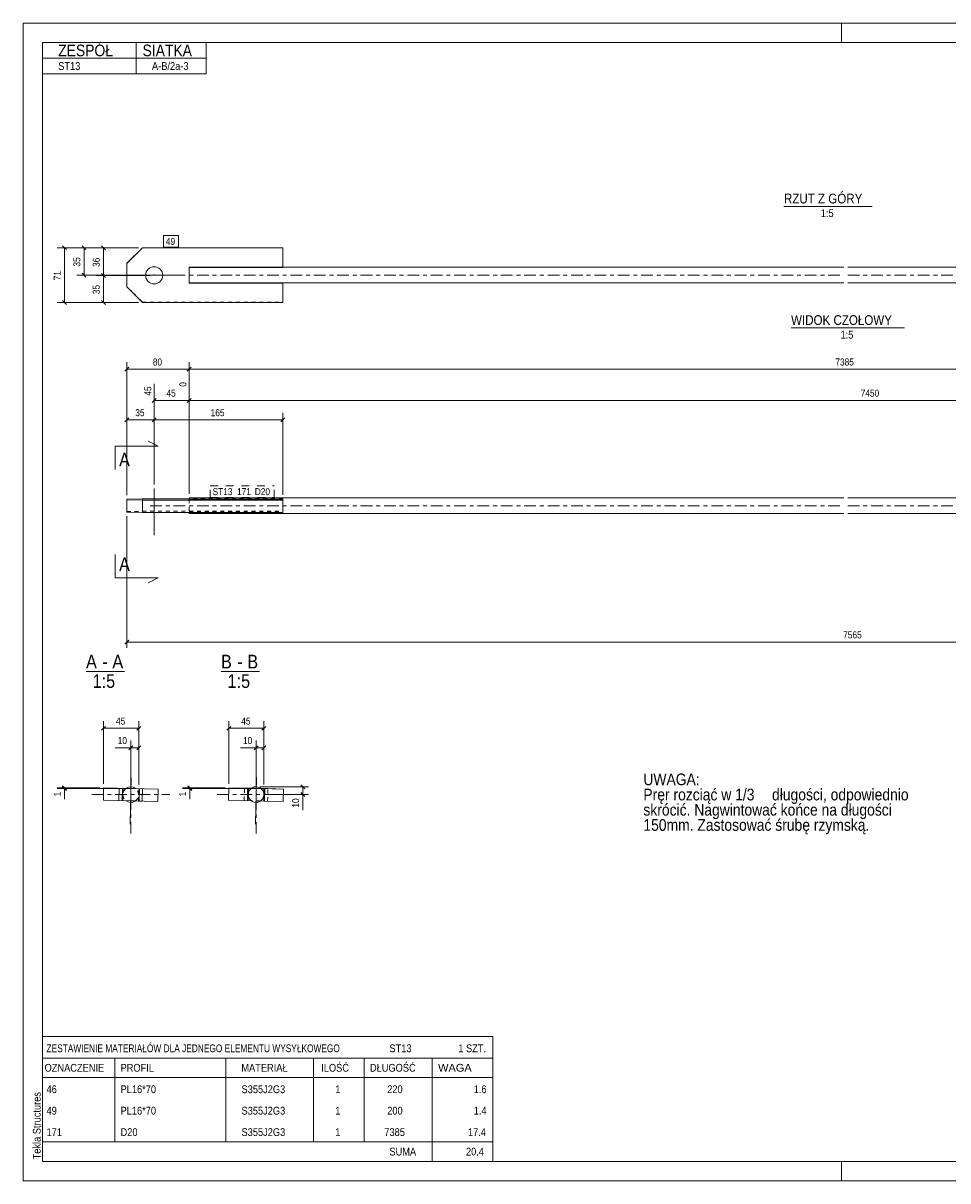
# Model space of a CAD drawing. Header units: millimetres. Extents: x 0 to 420, y 0 to 297.
# Tile 1 of 2: x 0 to 237, y 0 to 297. Entities that reach past the tile are written whole.
import ezdxf

# ---------------------------------------------------------------- set-up
doc = ezdxf.new("R2010")
doc.units = ezdxf.units.MM
for name, pattern in [('XKITLINE00', [0]), ('XKITLINE01', [4, 1, -1, 1, -1]), ('XKITLINE02', [4, 2, -2]), ('XKITLINE03', [6, 3, -1, 1, -1])]:
    doc.linetypes.add(name, pattern=pattern)
for name, color, linetype, lineweight in [('Arkusz rysunku', 3, 'Continuous', 0), ('Element', 2, 'Continuous', 0), ('Inny typ obiektu', 7, 'Continuous', 0), ('Przekrój', 7, 'Continuous', 0), ('Tekst', 7, 'Continuous', 0), ('Wymiar', 4, 'Continuous', 0), ('Znak elementu', 2, 'Continuous', 0), ('Śruba', 3, 'Continuous', 0)]:
    doc.layers.add(name, color=color, linetype=linetype, lineweight=lineweight)
doc.styles.add('ARIAL', font='ARIAL.TTF')

msp = doc.modelspace()

# ---------------------------------------------------------------- linework, layer by layer
at = {"layer": 'Arkusz rysunku', "linetype": 'XKITLINE00', "lineweight": 0}
for p, q in [((420, 297), (0, 297)), ((0, 297), (0, 0)), ((0, 292), (0, 297)), ((5, 297), (0, 297)), ((210, 292), (210, 297)), ((415, 292), (5, 292)), ((5, 292), (5, 5)), ((0, 0), (0, 5)), ((5, 5), (415, 5)), ((210, 0), (210, 5)), ((0, 0), (420, 0))]:
    msp.add_line(p, q, dxfattribs=at)
at = {"layer": 'Element', "linetype": 'XKITLINE00', "lineweight": 0}
for p, q in [((30.62, 239.4), (26.62, 235.4)), ((26.62, 235.32), (30.62, 239.32)), ((30.62, 239.32), (30.62, 239.4)), ((66.62, 239.4), (30.62, 239.4)), ((66.62, 239.32), (30.62, 239.32)), ((66.62, 234.32), (66.62, 239.4)), ((26.62, 235.4), (26.62, 229.33)), ((42.62, 234.32), (66.62, 234.32)), ((42.62, 234.32), (42.62, 233.47)), ((42.62, 231.36), (42.62, 233.47)), ((210.62, 234.36), (66.62, 234.36)), ((355.62, 234.36), (211.62, 234.36)), ((26.62, 229.33), (30.62, 225.33)), ((42.62, 231.36), (42.62, 231.2)), ((42.62, 230.33), (42.62, 231.2)), ((42.62, 230.36), (210.62, 230.36)), ((42.62, 230.33), (66.62, 230.33)), ((66.62, 225.33), (66.62, 230.36)), ((211.62, 230.36), (379.62, 230.36)), ((30.62, 225.33), (66.62, 225.33)), ((30.62, 174.98), (26.62, 174.88)), ((26.62, 174.88), (26.62, 174.73)), ((26.62, 174.73), (30.62, 174.64)), ((26.62, 174.73), (26.62, 171.53)), ((42.62, 174.98), (30.62, 174.98)), ((30.62, 174.64), (66.62, 174.64)), ((30.62, 171.44), (30.62, 174.64)), ((42.62, 175.21), (210.62, 175.21)), ((42.62, 175.21), (42.62, 174.94)), ((42.62, 174.94), (42.62, 174.78)), ((42.62, 174.76), (42.62, 174.78)), ((66.62, 174.76), (42.62, 174.76)), ((66.62, 174.64), (66.62, 174.76)), ((66.62, 174.64), (66.62, 171.44)), ((211.62, 175.21), (379.62, 175.21)), ((26.62, 171.53), (30.62, 171.44)), ((30.62, 171.44), (66.62, 171.44)), ((42.62, 171.21), (42.62, 171.44)), ((42.62, 171.21), (210.62, 171.21)), ((211.62, 171.21), (379.62, 171.21)), ((20.66, 100.86), (20.58, 97.66)), ((34.66, 100.52), (20.66, 100.86)), ((24.58, 97.56), (24.66, 100.76)), ((30.58, 97.41), (30.66, 100.61)), ((34.58, 97.32), (34.66, 100.52)), ((52.74, 97.65), (52.82, 100.85)), ((52.82, 100.85), (58.67, 100.71)), ((57.74, 97.53), (57.82, 100.73)), ((61.81, 100.64), (60.94, 100.66)), ((61.74, 97.44), (61.81, 100.64)), ((61.81, 100.64), (66.81, 100.51)), ((66.81, 100.51), (66.73, 97.32)), ((20.58, 97.66), (34.58, 97.32)), ((52.74, 97.65), (58.62, 97.51)), ((61.74, 97.44), (60.88, 97.46)), ((66.73, 97.32), (61.74, 97.44))]:
    msp.add_line(p, q, dxfattribs=at)
at = {"layer": 'Element', "linetype": 'XKITLINE03', "lineweight": 0}
for p, q in [((32.62, 232.36), (210.62, 232.36)), ((211.62, 232.36), (389.62, 232.36)), ((32.62, 173.21), (210.62, 173.21)), ((211.62, 173.21), (389.62, 173.21)), ((27.62, 89.09), (27.62, 109.09)), ((59.78, 89.09), (59.78, 109.09)), ((17.62, 99.09), (37.62, 99.09)), ((49.78, 99.09), (69.78, 99.09))]:
    msp.add_line(p, q, dxfattribs=at)
at = {"layer": 'Element', "linetype": 'XKITLINE01', "lineweight": 0}
for p, q in [((42.62, 234.32), (42.62, 234.4)), ((42.62, 234.4), (42.62, 234.32)), ((42.62, 234.4), (66.62, 234.4)), ((66.62, 234.36), (42.62, 234.36)), ((42.62, 234.36), (42.62, 231.36)), ((42.62, 233.47), (42.62, 231.2)), ((30.62, 225.41), (26.62, 229.4)), ((42.62, 230.36), (42.62, 231.36)), ((42.62, 230.4), (66.62, 230.4)), ((66.62, 230.4), (66.62, 230.36)), ((66.62, 230.36), (66.62, 230.4)), ((30.62, 225.33), (30.62, 225.41)), ((30.62, 225.41), (66.62, 225.41)), ((26.62, 174.88), (26.62, 174.73)), ((30.62, 174.64), (30.62, 174.98)), ((66.62, 174.98), (42.62, 174.98)), ((42.62, 174.94), (42.62, 171.44)), ((42.62, 174.78), (42.62, 174.86)), ((42.62, 174.86), (66.62, 174.86)), ((42.62, 174.86), (42.62, 171.56)), ((66.62, 174.86), (66.62, 174.98)), ((66.62, 174.98), (66.62, 174.64)), ((66.62, 174.76), (66.62, 174.64)), ((26.62, 171.68), (30.62, 171.78)), ((30.62, 171.78), (66.62, 171.78)), ((42.62, 171.66), (66.62, 171.66)), ((42.62, 171.56), (66.62, 171.56)), ((25.58, 97.54), (25.66, 100.74)), ((29.58, 97.44), (29.66, 100.64)), ((56.74, 97.56), (56.82, 100.76)), ((58.67, 100.71), (60.94, 100.66)), ((66.81, 100.51), (61.81, 100.64)), ((62.74, 97.41), (62.81, 100.61)), ((30.58, 97.41), (25.58, 97.54)), ((60.88, 97.46), (58.62, 97.51))]:
    msp.add_line(p, q, dxfattribs=at)
at = {"layer": 'Element', "linetype": 'XKITLINE00', "lineweight": 0}
for centre, start, end in [((27.62, 99.09), 53.5735, 124.178), ((59.78, 99.09), 30, 210), ((59.78, 99.09), 30, 210), ((59.78, 99.09), 210, 30), ((59.78, 99.09), 210, 30), ((27.62, 99.09), 233.5937, 304.159)]:
    msp.add_arc(centre, 2, start, end, dxfattribs=at)
at = {"layer": 'Element', "linetype": 'XKITLINE01', "lineweight": 0}
for centre, start, end in [((59.78, 99.09), 330, 150), ((27.62, 99.09), 124.178, 233.5937), ((27.62, 99.09), 304.159, 53.5735), ((59.78, 99.09), 150, 330)]:
    msp.add_arc(centre, 2, start, end, dxfattribs=at)
at = {"layer": 'Inny typ obiektu', "linetype": 'XKITLINE00', "lineweight": 0}
for p, q in [((5, 292), (47, 292)), ((5, 292), (5, 288)), ((29, 288), (29, 292)), ((47, 288), (47, 292)), ((5, 288), (47, 288)), ((5, 288), (5, 284)), ((29, 288), (29, 284)), ((47, 288), (47, 284)), ((5, 284), (47, 284)), ((195.26, 250), (217.86, 250)), ((197.08, 218.83), (226.16, 218.83)), ((16.14, 130.71), (26.02, 130.71)), ((50.78, 130.71), (60.66, 130.71)), ((5, 37), (5, 31.5)), ((5, 37), (120.5, 37)), ((120.5, 37), (120.5, 31.5)), ((5, 31.5), (5, 26.5)), ((5, 31.5), (120.5, 31.5)), ((23.5, 31.5), (23.5, 26.5)), ((52, 26.5), (52, 31.5)), ((74.5, 31.5), (74.5, 26.5)), ((87.5, 31.5), (87.5, 26.5)), ((105, 31.5), (105, 26.5)), ((120.5, 31.5), (120.5, 26.5)), ((5, 26.5), (120.5, 26.5)), ((5, 26.5), (5, 21)), ((23.5, 26.5), (23.5, 21)), ((52, 21), (52, 26.5)), ((74.5, 26.5), (74.5, 21)), ((87.5, 26.5), (87.5, 21)), ((105, 26.5), (105, 21)), ((120.5, 26.5), (120.5, 21)), ((5, 21), (5, 15.5)), ((23.5, 21), (23.5, 15.5)), ((52, 15.5), (52, 21)), ((74.5, 21), (74.5, 15.5)), ((87.5, 21), (87.5, 15.5)), ((105, 21), (105, 15.5)), ((120.5, 21), (120.5, 15.5)), ((5, 15.5), (5, 10)), ((23.5, 15.5), (23.5, 10)), ((52, 10), (52, 15.5)), ((74.5, 15.5), (74.5, 10)), ((87.5, 15.5), (87.5, 10)), ((105, 15.5), (105, 10)), ((120.5, 15.5), (120.5, 10)), ((5, 10), (5, 5)), ((5, 10), (120.5, 10)), ((105, 10), (105, 5)), ((120.5, 10), (120.5, 5)), ((5, 5), (120.5, 5))]:
    msp.add_line(p, q, dxfattribs=at)
at = {"layer": 'Przekrój', "linetype": 'XKITLINE00', "lineweight": 0}
for p, q in [((23.62, 188.52), (23.62, 182.52)), ((23.62, 188.52), (29.62, 188.52)), ((29.62, 188.52), (34.62, 188.52)), ((34.62, 188.52), (32.12, 189.77)), ((23.62, 154.69), (23.62, 160.69)), ((23.62, 154.69), (29.62, 154.69)), ((29.62, 154.69), (34.62, 154.69)), ((34.62, 154.69), (32.12, 153.44))]:
    msp.add_line(p, q, dxfattribs=at)
at = {"layer": 'Wymiar', "linetype": 'XKITLINE00', "lineweight": 0}
for p, q in [((25.62, 239.4), (8.76, 239.4)), ((10.11, 239.91), (11.13, 238.89)), ((10.62, 225.33), (10.62, 239.4)), ((25.62, 239.4), (13.76, 239.4)), ((15.11, 239.91), (16.13, 238.89)), ((15.62, 232.36), (15.62, 239.4)), ((29.62, 239.32), (18.76, 239.32)), ((20.11, 239.83), (21.13, 238.81)), ((20.62, 232.26), (20.62, 239.32)), ((41.62, 232.36), (13.76, 232.36)), ((15.11, 232.87), (16.13, 231.85)), ((32.62, 232.26), (18.76, 232.26)), ((32.62, 232.26), (18.76, 232.26)), ((20.11, 232.77), (21.13, 231.75)), ((20.11, 232.77), (21.13, 231.75)), ((20.62, 225.33), (20.62, 232.26)), ((10.11, 225.84), (11.13, 224.82)), ((20.11, 225.84), (21.13, 224.82)), ((25.62, 225.33), (8.76, 225.33)), ((29.62, 225.33), (18.76, 225.33)), ((27.13, 208.72), (26.11, 207.7)), ((26.62, 175.88), (26.62, 210.07)), ((26.62, 208.21), (42.62, 208.21)), ((43.13, 208.72), (42.11, 207.7)), ((43.13, 208.72), (42.11, 207.7)), ((42.62, 176.21), (42.62, 210.07)), ((42.62, 176.21), (42.62, 210.07)), ((42.62, 208.21), (379.62, 208.21)), ((42.62, 176.21), (42.62, 205.06)), ((42.62, 176.21), (42.62, 205.06)), ((33.62, 178.61), (33.62, 204.5)), ((34.13, 200.72), (33.11, 199.7)), ((33.62, 200.21), (42.62, 200.21)), ((43.13, 200.72), (42.11, 199.7)), ((43.13, 200.72), (42.11, 199.7)), ((42.62, 200.21), (392.62, 200.21)), ((26.62, 175.88), (26.62, 197.07)), ((33.62, 178.61), (33.62, 197.07)), ((33.62, 178.61), (33.62, 197.07)), ((66.62, 175.98), (66.62, 197.07)), ((27.13, 195.72), (26.11, 194.7)), ((26.62, 195.21), (33.62, 195.21)), ((34.13, 195.72), (33.11, 194.7)), ((34.13, 195.72), (33.11, 194.7)), ((33.62, 195.21), (66.62, 195.21)), ((67.13, 195.72), (66.11, 194.7)), ((26.62, 170.53), (26.62, 136.77)), ((27.13, 138.72), (26.11, 137.7)), ((26.62, 138.21), (399.62, 138.21)), ((21.17, 116.6), (20.15, 115.58)), ((20.66, 101.86), (20.66, 117.95)), ((20.66, 116.09), (29.66, 116.09)), ((30.17, 116.6), (29.15, 115.58)), ((29.66, 101.64), (29.66, 117.95)), ((53.33, 116.6), (52.31, 115.58)), ((52.82, 101.85), (52.82, 117.95)), ((52.82, 116.09), (61.81, 116.09)), ((62.32, 116.6), (61.3, 115.58)), ((61.81, 101.64), (61.81, 117.95)), ((27.62, 102.09), (27.62, 112.95)), ((29.66, 101.64), (29.66, 112.95)), ((59.78, 102.09), (59.78, 112.95)), ((61.81, 101.64), (61.81, 112.95)), ((27.62, 111.09), (23.6, 111.09)), ((27.62, 111.09), (23.6, 111.09)), ((28.13, 111.6), (27.11, 110.58)), ((27.62, 111.09), (29.66, 111.09)), ((30.17, 111.6), (29.15, 110.58)), ((59.78, 111.09), (55.76, 111.09)), ((59.78, 111.09), (55.76, 111.09)), ((60.29, 111.6), (59.27, 110.58)), ((59.78, 111.09), (61.81, 111.09)), ((62.32, 111.6), (61.3, 110.58)), ((10.11, 101.37), (11.13, 100.35)), ((10.11, 101.15), (11.13, 100.13)), ((42.27, 101.36), (43.29, 100.34)), ((42.27, 101.14), (43.29, 100.13)), ((60.78, 101.09), (73.22, 101.09)), ((71.27, 101.6), (72.29, 100.58)), ((71.78, 99.09), (71.78, 101.09)), ((19.66, 100.86), (8.76, 100.86)), ((28.66, 100.64), (8.76, 100.64)), ((10.62, 100.64), (10.62, 100.86)), ((10.62, 100.64), (10.62, 97.95)), ((10.62, 100.64), (10.62, 97.95)), ((51.82, 100.85), (40.92, 100.85)), ((60.81, 100.64), (40.92, 100.64)), ((42.78, 100.64), (42.78, 100.85)), ((42.78, 100.64), (42.78, 97.95)), ((42.78, 100.64), (42.78, 97.95)), ((62.78, 99.09), (73.22, 99.09)), ((71.27, 99.6), (72.29, 98.58)), ((71.78, 99.09), (71.78, 95.07)), ((71.78, 99.09), (71.78, 95.07))]:
    msp.add_line(p, q, dxfattribs=at)
at = {"layer": 'Znak elementu', "linetype": 'XKITLINE00', "lineweight": 0}
for p, q in [((36.02, 242.5), (39.89, 242.5)), ((36.02, 239.5), (36.02, 242.5)), ((39.89, 239.5), (39.89, 242.5)), ((36.02, 239.5), (39.89, 239.5))]:
    msp.add_line(p, q, dxfattribs=at)
at = {"layer": 'Znak elementu', "linetype": 'XKITLINE02', "lineweight": 0}
for p, q in [((48.02, 178.31), (64.45, 178.31)), ((48.02, 175.31), (48.02, 178.31)), ((64.45, 175.31), (64.45, 178.31)), ((48.02, 175.31), (64.45, 175.31))]:
    msp.add_line(p, q, dxfattribs=at)
at = {"layer": 'Śruba', "linetype": 'XKITLINE00', "lineweight": 0}
for p, q in [((33.62, 232.26), (33.62, 232.55)), ((33.62, 177.61), (33.62, 165.61)), ((27.73, 103.49), (27.43, 91.49)), ((59.88, 103.48), (59.59, 91.49)), ((25.46, 100.74), (25.38, 97.54)), ((29.86, 100.63), (29.78, 97.43)), ((57.62, 100.74), (57.54, 97.54)), ((62.01, 100.63), (61.94, 97.43))]:
    msp.add_line(p, q, dxfattribs=at)
msp.add_circle((33.62, 232.32), 2.2, dxfattribs=at)

# ---------------------------------------------------------------- texts
at = {"layer": 'Arkusz rysunku', "style": 'ARIAL', "width": 0.85}
msp.add_text('Tekla Structures', height=2, rotation=90, dxfattribs=at).set_placement((4.5, 5.5))
at = {"layer": 'Inny typ obiektu', "style": 'ARIAL'}
for s, height, width, p in [('ZESPÓŁ', 3, 0.85, (9, 288.5)), ('SIATKA', 3, 0.85, (30.66, 288.5)), ('ST13', 2, 0.85, (9, 285)), ('A-B/2a-3', 2, 0.85, (33.07, 285)), ('RZUT Z GÓRY', 2.5, 0.85, (195.26, 250.75)), ('1:5', 2, 0.85, (204.71, 247.25)), ('WIDOK CZOŁOWY', 2.5, 0.85, (197.08, 219.58)), ('1:5', 2, 0.85, (209.77, 216.08)), ('A', 3.5, 0.85, (16.14, 131.46)), ('A', 3.5, 0.85, (22.9, 131.46)), ('B', 3.5, 0.85, (50.78, 131.46)), ('B', 3.5, 0.85, (57.54, 131.46)), ('-', 3.5, 0.85, (20.3, 131.46)), ('-', 3.5, 0.85, (54.94, 131.46)), ('1:5', 3.5, 0.85, (17.83, 126.46)), ('1:5', 3.5, 0.85, (52.47, 126.46)), ('ZESTAWIENIE MATERIAŁÓW DLA JEDNEGO ELEMENTU WYSYŁKOWEGO', 2, 0.765, (6, 33)), ('ST13', 2, 0.85, (94, 33)), ('1', 2, 0.85, (111.69, 33)), (' SZT.', 2, 0.85, (113, 33)), ('OZNACZENIE', 2, 0.85, (5.5, 28)), ('PROFIL', 2, 0.85, (25, 28)), ('MATERIAŁ', 2, 0.85, (56, 28)), ('ILOŚĆ', 2, 0.85, (76.5, 28)), ('DŁUGOŚĆ', 2, 0.85, (89, 28)), ('WAGA', 2, 1.008832, (106.5, 28)), ('46', 2, 0.85, (6, 22.5)), ('PL16*70', 2, 0.85, (25, 22.5)), ('S355J2G3', 2, 0.85, (56.04, 22.5)), ('1', 2, 0.85, (80.09, 22.5)), ('220', 2, 0.85, (93.44, 22.5)), ('1.6', 2, 0.85, (115.63, 22.5)), ('49', 2, 0.85, (6, 17)), ('PL16*70', 2, 0.85, (25, 17)), ('S355J2G3', 2, 0.85, (56.04, 17)), ('1', 2, 0.85, (80.09, 17)), ('200', 2, 0.85, (93.44, 17)), ('1.4', 2, 0.85, (115.63, 17)), ('171', 2, 0.85, (6, 11.5)), ('D20', 2, 0.85, (25, 11.5)), ('S355J2G3', 2, 0.85, (56.04, 11.5)), ('1', 2, 0.85, (80.09, 11.5)), ('7385', 2, 0.85, (92.7, 11.5)), ('17.4', 2, 0.85, (114.15, 11.5)), ('SUMA', 2, 0.85, (94, 6.5)), ('20.4', 2, 0.85, (113.65, 6.5))]:
    msp.add_text(s, height=height, dxfattribs=dict(at, width=width)).set_placement(p)
at = {"layer": 'Przekrój', "style": 'ARIAL', "width": 0.85}
for p in [(24.62, 183.27), (24.62, 156.44)]:
    msp.add_text('A', height=3.5, dxfattribs=at).set_placement(p)
at = {"layer": 'Tekst', "style": 'ARIAL', "width": 0.85}
for s, p in [('UWAGA:', (159.18, 101.5)), ('Pręr rozciąć w 1/3', (159.18, 97.6)), (' długości, odpowiednio', (191.2, 97.6)), ('skrócić. Nagwintować końce na długości ', (159.18, 93.7)), ('150mm. Zastosować śrubę rzymską.', (159.18, 89.8))]:
    msp.add_text(s, height=3, dxfattribs=at).set_placement(p)
at = {"layer": 'Wymiar', "style": 'ARIAL', "width": 0.85}
for s, p in [('35', (14.66, 234.55)), ('36', (19.66, 234.45)), ('71', (9.66, 231.03)), ('35', (19.66, 227.46)), ('45', (32.9, 201.43)), ('0', (41.9, 203.73)), ('1', (9.66, 98.63)), ('1', (41.82, 98.63)), ('10', (70.82, 95.74))]:
    msp.add_text(s, height=1.8, rotation=90.0002, dxfattribs=at).set_placement(p)
for s, p in [('80', (33.28, 209.17)), ('7385', (208.45, 209.17)), ('45', (36.78, 201.17)), ('7450', (214.95, 201.17)), ('35', (28.78, 196.17)), ('165', (48.12, 196.17)), ('7565', (210.45, 139.17)), ('45', (23.82, 117.05)), ('45', (55.98, 117.05)), ('10', (24.27, 112.05)), ('10', (56.43, 112.05))]:
    msp.add_text(s, height=1.8, dxfattribs=at).set_placement(p)
at = {"layer": 'Znak elementu', "style": 'ARIAL', "width": 0.85}
for s, p in [('49', (36.62, 240.1)), ('ST13', (48.62, 175.91)), ('171', (54.9, 175.91)), ('D20', (59.44, 175.91))]:
    msp.add_text(s, height=1.8, dxfattribs=at).set_placement(p)

doc.saveas('drawing.dxf')
